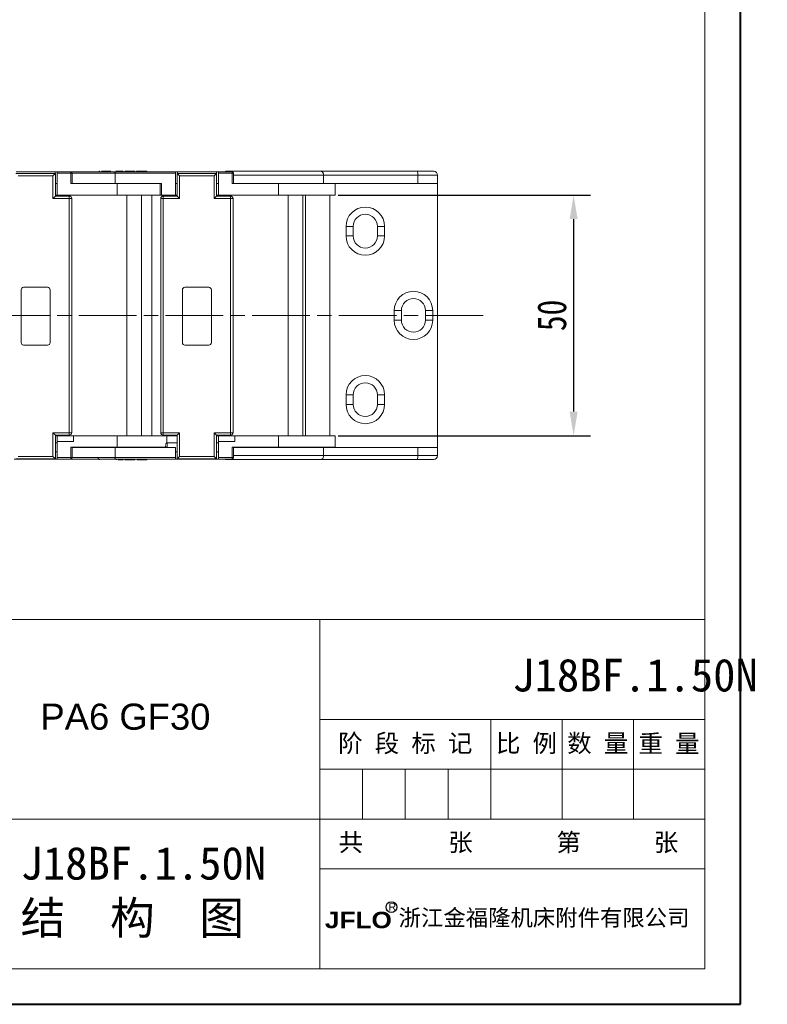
# Model space of a CAD drawing. Header units: millimetres. Extents: x 2934 to 3561, y -490 to -50.
# Tile 12 of 29: x 3406 to 3561, y -490 to -285. Entities that reach past the tile are written whole.
import ezdxf

# ---------------------------------------------------------------- set-up
doc = ezdxf.new("R2010")
doc.units = ezdxf.units.MM
for name, pattern in [('ACAD_ISO08W100', [36, 24, -3, 6, -3]), ('CENTER', [0.6, 0.375, -0.075, 0.075, -0.075]), ('CENTER2', [28.575, 19.05, -3.175, 3.175, -3.175])]:
    doc.linetypes.add(name, pattern=pattern)
for name, color, linetype, lineweight in [('中心线', 1, 'CENTER', 25), ('标注', 1, 'Continuous', 13), ('标注线', 7, 'Continuous', 15)]:
    doc.layers.add(name, color=color, linetype=linetype, lineweight=lineweight)
doc.styles.get("Standard").update_dxf_attribs({"font": '仿宋_GB2312.ttf', "width": 0.8})
doc.styles.add('样式 6', font='仿宋_GB2312.ttf')
doc.dimstyles.new('副本 ISO-25.1', dxfattribs={"dimtxt": 6, "dimasz": 5, "dimexe": 3.5, "dimexo": 0.625, "dimgap": 1.5, "dimtad": 1, "dimdsep": 46, "dimtxsty": 'Standard', "dimcen": 2.5, "dimadec": 0, "dimazin": 0, "dimtfac": 1, "dimtmove": 0, "dimatfit": 3, "dimfxl": 0, "dimarcsym": 0})

# ---------------------------------------------------------------- blocks, each defined once
blk = doc.blocks.new('*D363')
at = {"color": 0, "lineweight": -2}
for p, q in [((3471.81, -321.56), (3524.2, -321.56)), ((3520.7, -326.56), (3520.7, -366.56)), ((3471.81, -371.56), (3524.2, -371.56))]:
    blk.add_line(p, q, dxfattribs=at)
at = {"color": 0, "lineweight": 9}
for points in [[(3519.86, -326.56), (3521.53, -326.56), (3520.7, -321.56)], [(3519.86, -366.56), (3521.53, -366.56), (3520.7, -371.56)]]:
    blk.add_solid(points, dxfattribs=at)
at = {"layer": 'Defpoints', "color": 0, "lineweight": 9}
for p in [(3471.18, -321.56), (3471.18, -371.56), (3520.7, -371.56)]:
    blk.add_point(p, dxfattribs=at)
at = {"color": 0, "lineweight": 9, "insert": (3516.2, -346.56), "char_height": 6, "attachment_point": 5, "rotation": 90}
blk.add_mtext('50', dxfattribs=at)

msp = doc.modelspace()

# ---------------------------------------------------------------- linework, layer by layer
at = {"color": 7, "lineweight": 40}
for p, q in [((3555.317, -489.71), (3555.317, -50.033)), ((2933.552, -489.71), (3555.317, -489.71))]:
    msp.add_line(p, q, dxfattribs=at)
at = {"color": 7, "lineweight": 13}
for p, q in [((3547.915, -482.308), (3547.915, -57.435)), ((3216.284, -409.769), (3547.915, -409.769)), ((3281.444, -482.308), (3547.915, -482.308))]:
    msp.add_line(p, q, dxfattribs=at)
at = {"color": 7, "linetype": 'Continuous', "lineweight": 15}
for p, q in [((3404.863, -317.076), (3413.062, -317.076)), ((3404.922, -316.707), (3413.005, -316.707)), ((3412.562, -317.576), (3413.062, -317.076)), ((3413.005, -316.707), (3413.005, -317.076)), ((3413.005, -316.707), (3413.434, -316.707)), ((3413.062, -321.776), (3413.062, -317.076)), ((3413.434, -316.707), (3416.285, -316.707)), ((3413.434, -316.707), (3413.434, -317.01)), ((3413.434, -321.556), (3413.434, -317.01)), ((3413.434, -317.01), (3416.285, -317.01)), ((3416.285, -317.01), (3416.285, -316.707)), ((3425.417, -316.707), (3416.285, -316.707)), ((3416.285, -317.01), (3416.285, -319.181)), ((3416.588, -317.01), (3416.285, -317.01)), ((3425.404, -317.007), (3416.588, -317.007)), ((3416.588, -319.181), (3416.588, -317.01)), ((3425.48, -317.009), (3425.404, -317.007)), ((3425.426, -316.708), (3425.412, -316.727)), ((3425.417, -316.707), (3425.491, -316.707)), ((3425.497, -317.01), (3425.486, -317.01)), ((3425.486, -319.131), (3425.486, -317.01)), ((3425.491, -316.707), (3425.491, -316.898)), ((3425.491, -316.707), (3437.993, -316.707)), ((3425.491, -316.898), (3425.497, -317.01)), ((3425.497, -317.01), (3437.993, -317.01)), ((3425.497, -319.131), (3425.497, -317.01)), ((3425.617, -316.555), (3426.783, -316.555)), ((3425.935, -316.606), (3425.731, -316.606)), ((3426.455, -316.707), (3425.935, -316.606)), ((3426.783, -316.707), (3426.783, -316.555)), ((3426.783, -316.555), (3427.159, -316.555)), ((3427.159, -316.555), (3427.159, -316.707)), ((3427.544, -316.555), (3427.544, -316.707)), ((3427.544, -316.555), (3429.598, -316.555)), ((3429.598, -316.707), (3429.598, -316.555)), ((3429.907, -316.555), (3429.907, -316.707)), ((3430.201, -316.707), (3430.201, -316.555)), ((3432.094, -316.707), (3432.094, -316.555)), ((3437.993, -317.01), (3437.993, -316.707)), ((3437.993, -316.707), (3438.422, -316.707)), ((3437.993, -317.01), (3437.993, -321.556)), ((3438.863, -317.576), (3438.363, -317.076)), ((3438.363, -317.076), (3438.363, -321.776)), ((3438.363, -317.076), (3446.562, -317.076)), ((3438.422, -317.076), (3438.422, -316.707)), ((3438.422, -316.707), (3446.505, -316.707)), ((3446.062, -317.576), (3446.562, -317.076)), ((3446.505, -316.707), (3446.505, -317.076)), ((3446.505, -316.707), (3446.934, -316.707)), ((3446.562, -321.776), (3446.562, -317.076)), ((3446.934, -316.707), (3449.785, -316.707)), ((3446.934, -316.707), (3446.934, -317.01)), ((3446.934, -317.01), (3449.785, -317.01)), ((3446.934, -321.556), (3446.934, -317.01)), ((3468.293, -316.62), (3448.493, -316.62)), ((3449.785, -317.01), (3449.785, -316.707)), ((3449.785, -317.01), (3449.785, -319.181)), ((3450.088, -317.01), (3449.785, -317.01)), ((3450.088, -319.181), (3450.088, -317.01)), ((3488.173, -316.62), (3468.293, -316.62)), ((3405.363, -317.576), (3412.562, -317.576)), ((3412.562, -317.576), (3412.562, -322.276)), ((3413.434, -319.131), (3413.062, -319.131)), ((3416.588, -319.131), (3425.486, -319.131)), ((3420.368, -319.131), (3420.368, -319.181)), ((3420.64, -319.181), (3420.64, -319.131)), ((3421.968, -319.131), (3421.968, -319.181)), ((3425.486, -319.131), (3425.497, -319.131)), ((3425.497, -319.131), (3435.142, -319.131)), ((3429.902, -319.181), (3429.902, -319.131)), ((3434.839, -319.131), (3434.839, -321.556)), ((3435.142, -321.556), (3435.142, -319.131)), ((3438.363, -319.131), (3437.993, -319.131)), ((3438.863, -322.276), (3438.863, -317.576)), ((3438.863, -317.576), (3446.062, -317.576)), ((3446.062, -317.576), (3446.062, -322.276)), ((3446.934, -319.131), (3446.562, -319.131)), ((3468.748, -317.42), (3450.088, -317.42)), ((3468.748, -319.131), (3450.088, -319.131)), ((3453.868, -319.131), (3453.868, -319.181)), ((3454.14, -319.181), (3454.14, -319.131)), ((3455.468, -319.131), (3455.468, -319.181)), ((3463.402, -319.181), (3463.402, -319.131)), ((3465.01, -319.181), (3465.01, -319.131)), ((3468.748, -319.131), (3468.748, -317.42)), ((3488.326, -317.42), (3468.748, -317.42)), ((3488.326, -319.131), (3468.748, -319.131)), ((3470.033, -319.131), (3470.033, -319.181)), ((3488.326, -317.42), (3488.326, -319.131)), ((3492.433, -317.42), (3488.326, -317.42)), ((3492.433, -319.131), (3488.326, -319.131)), ((3492.433, -319.131), (3492.433, -317.42)), ((3492.433, -319.131), (3492.433, -373.981)), ((3416.285, -319.181), (3425.935, -319.181)), ((3425.935, -319.181), (3425.935, -321.556)), ((3425.935, -319.181), (3434.839, -319.181)), ((3449.785, -319.181), (3459.435, -319.181)), ((3459.435, -319.181), (3459.435, -321.556)), ((3459.435, -319.181), (3471.185, -319.181)), ((3471.185, -321.556), (3471.185, -319.181)), ((3413.062, -321.776), (3412.562, -322.276)), ((3412.562, -322.276), (3415.963, -322.276)), ((3413.434, -321.556), (3413.062, -321.556)), ((3415.963, -321.776), (3413.062, -321.776)), ((3425.935, -321.556), (3413.434, -321.556)), ((3415.963, -322.276), (3415.963, -321.776)), ((3415.963, -322.276), (3415.963, -370.932)), ((3416.463, -322.276), (3415.963, -322.276)), ((3416.463, -322.276), (3416.463, -370.932)), ((3425.935, -321.556), (3434.839, -321.556)), ((3427.938, -321.556), (3427.938, -371.556)), ((3430.951, -371.556), (3430.951, -321.556)), ((3433.092, -321.556), (3433.092, -371.556)), ((3435.142, -321.556), (3434.839, -321.556)), ((3434.963, -370.932), (3434.963, -322.276)), ((3435.463, -322.276), (3434.963, -322.276)), ((3437.993, -321.556), (3435.142, -321.556)), ((3435.463, -321.776), (3435.463, -322.276)), ((3438.363, -321.776), (3435.463, -321.776)), ((3435.463, -370.932), (3435.463, -322.276)), ((3435.463, -322.276), (3438.863, -322.276)), ((3438.363, -321.556), (3437.993, -321.556)), ((3438.863, -322.276), (3438.363, -321.776)), ((3446.562, -321.776), (3446.062, -322.276)), ((3446.062, -322.276), (3449.463, -322.276)), ((3446.934, -321.556), (3446.562, -321.556)), ((3449.463, -321.776), (3446.562, -321.776)), ((3459.435, -321.556), (3446.934, -321.556)), ((3449.463, -322.276), (3449.463, -321.776)), ((3449.463, -322.276), (3449.463, -370.932)), ((3449.963, -322.276), (3449.463, -322.276)), ((3449.963, -322.276), (3449.963, -370.932)), ((3459.435, -321.556), (3471.185, -321.556)), ((3461.438, -321.556), (3461.438, -371.556)), ((3464.451, -371.556), (3464.451, -321.556)), ((3465.01, -371.556), (3465.01, -321.556)), ((3470.033, -321.556), (3470.033, -371.556)), ((3473.433, -330.056), (3473.433, -328.056)), ((3474.933, -328.056), (3473.433, -328.056)), ((3474.933, -330.056), (3474.933, -328.056)), ((3479.933, -328.056), (3479.933, -330.056)), ((3481.433, -328.056), (3479.933, -328.056)), ((3481.433, -328.056), (3481.433, -330.056)), ((3473.433, -330.056), (3474.933, -330.056)), ((3479.933, -330.056), (3481.433, -330.056)), ((3405.963, -341.226), (3405.963, -352.226)), ((3411.463, -340.726), (3406.463, -340.726)), ((3411.963, -352.226), (3411.963, -341.226)), ((3439.463, -341.226), (3439.463, -352.226)), ((3444.963, -340.726), (3439.963, -340.726)), ((3445.463, -352.226), (3445.463, -341.226)), ((3483.433, -347.556), (3483.433, -345.556)), ((3484.933, -345.556), (3483.433, -345.556)), ((3484.933, -347.556), (3484.933, -345.556)), ((3489.933, -345.556), (3489.933, -347.556)), ((3491.433, -345.556), (3489.933, -345.556)), ((3491.433, -345.556), (3491.433, -347.556)), ((3483.433, -347.556), (3484.933, -347.556)), ((3489.933, -347.556), (3491.433, -347.556)), ((3406.463, -352.726), (3411.463, -352.726)), ((3439.963, -352.726), (3444.963, -352.726)), ((3473.433, -365.056), (3473.433, -363.056)), ((3474.933, -363.056), (3473.433, -363.056)), ((3474.933, -365.056), (3474.933, -363.056)), ((3481.433, -363.056), (3479.933, -363.056)), ((3479.933, -363.056), (3479.933, -365.056)), ((3481.433, -363.056), (3481.433, -365.056)), ((3473.433, -365.056), (3474.933, -365.056)), ((3479.933, -365.056), (3481.433, -365.056)), ((3415.963, -370.932), (3412.563, -370.932)), ((3412.563, -370.932), (3412.563, -375.876)), ((3413.063, -371.432), (3412.563, -370.932)), ((3413.063, -371.432), (3415.963, -371.432)), ((3413.063, -376.376), (3413.063, -371.432)), ((3413.063, -371.556), (3413.434, -371.556)), ((3413.434, -371.556), (3416.844, -371.556)), ((3413.434, -372.769), (3413.434, -371.556)), ((3415.963, -370.932), (3416.463, -370.932)), ((3415.963, -371.432), (3415.963, -370.932)), ((3416.844, -372.769), (3416.844, -371.556)), ((3416.844, -371.556), (3425.935, -371.556)), ((3425.935, -371.556), (3425.935, -373.931)), ((3436.197, -371.556), (3425.935, -371.556)), ((3434.963, -370.932), (3435.463, -370.932)), ((3438.863, -370.932), (3435.463, -370.932)), ((3435.463, -370.932), (3435.463, -371.432)), ((3435.463, -371.432), (3438.363, -371.432)), ((3436.197, -373.082), (3436.197, -371.556)), ((3436.197, -371.556), (3438.363, -371.556)), ((3438.363, -371.432), (3438.863, -370.932)), ((3438.363, -371.432), (3438.363, -376.376)), ((3438.863, -375.876), (3438.863, -370.932)), ((3449.463, -370.932), (3446.063, -370.932)), ((3446.063, -370.932), (3446.063, -375.876)), ((3446.563, -371.432), (3446.063, -370.932)), ((3446.563, -371.432), (3449.463, -371.432)), ((3446.563, -376.376), (3446.563, -371.432)), ((3446.563, -371.556), (3446.934, -371.556)), ((3446.934, -371.556), (3450.344, -371.556)), ((3446.934, -372.769), (3446.934, -371.556)), ((3449.463, -370.932), (3449.963, -370.932)), ((3449.463, -371.432), (3449.463, -370.932)), ((3450.344, -372.769), (3450.344, -371.556)), ((3450.344, -371.556), (3459.435, -371.556)), ((3459.435, -371.556), (3459.435, -373.931)), ((3471.185, -371.556), (3459.435, -371.556)), ((3471.185, -373.931), (3471.185, -371.556)), ((3413.434, -373.072), (3413.063, -373.072)), ((3413.434, -372.769), (3416.844, -372.769)), ((3413.434, -376.103), (3413.434, -372.769)), ((3425.935, -373.931), (3416.285, -373.931)), ((3416.285, -373.931), (3416.285, -376.103)), ((3416.588, -376.103), (3416.588, -373.931)), ((3425.486, -373.981), (3416.588, -373.981)), ((3420.368, -373.931), (3420.368, -373.981)), ((3420.64, -373.981), (3420.64, -373.931)), ((3421.968, -373.931), (3421.968, -373.981)), ((3425.491, -376.103), (3425.491, -373.981)), ((3437.993, -373.981), (3425.497, -373.981)), ((3425.935, -373.931), (3436.197, -373.931)), ((3429.902, -373.981), (3429.902, -373.931)), ((3438.363, -373.072), (3436.275, -373.072)), ((3437.993, -373.981), (3437.993, -376.103)), ((3446.934, -373.072), (3446.563, -373.072)), ((3446.934, -372.769), (3450.344, -372.769)), ((3446.934, -376.103), (3446.934, -372.769)), ((3459.435, -373.931), (3449.785, -373.931)), ((3449.785, -373.931), (3449.785, -376.103)), ((3450.088, -376.103), (3450.088, -373.931)), ((3450.088, -373.981), (3468.748, -373.981)), ((3453.868, -373.931), (3453.868, -373.981)), ((3454.14, -373.981), (3454.14, -373.931)), ((3455.468, -373.931), (3455.468, -373.981)), ((3459.435, -373.931), (3471.185, -373.931)), ((3463.402, -373.981), (3463.402, -373.931)), ((3465.01, -373.981), (3465.01, -373.931)), ((3468.748, -373.981), (3468.748, -375.692)), ((3468.748, -373.981), (3488.326, -373.981)), ((3470.033, -373.931), (3470.033, -373.981)), ((3488.326, -373.981), (3488.326, -375.692)), ((3488.326, -373.981), (3492.433, -373.981)), ((3492.433, -373.981), (3492.433, -375.692)), ((3413.434, -376.406), (3404.493, -376.406)), ((3404.863, -376.376), (3413.063, -376.376)), ((3412.563, -375.876), (3405.363, -375.876)), ((3413.063, -376.376), (3412.563, -375.876)), ((3413.063, -374.89), (3413.434, -374.89)), ((3416.285, -376.103), (3413.434, -376.103)), ((3413.434, -376.103), (3413.434, -376.406)), ((3416.285, -376.406), (3413.434, -376.406)), ((3416.285, -376.406), (3416.285, -376.103)), ((3416.285, -376.103), (3416.588, -376.103)), ((3416.588, -376.106), (3425.404, -376.106)), ((3425.404, -376.106), (3425.489, -376.103)), ((3425.412, -376.385), (3425.427, -376.404)), ((3425.491, -376.406), (3425.417, -376.406)), ((3437.993, -376.103), (3425.489, -376.103)), ((3425.491, -376.406), (3425.491, -376.215)), ((3437.993, -376.406), (3425.491, -376.406)), ((3425.935, -376.507), (3426.455, -376.406)), ((3427.137, -376.557), (3427.137, -376.406)), ((3427.521, -376.557), (3427.521, -376.406)), ((3427.897, -376.406), (3427.897, -376.557)), ((3429.063, -376.557), (3429.063, -376.406)), ((3429.595, -376.557), (3429.595, -376.406)), ((3430.072, -376.406), (3430.072, -376.557)), ((3432.034, -376.557), (3432.034, -376.406)), ((3437.993, -374.89), (3438.363, -374.89)), ((3437.993, -376.406), (3437.993, -376.103)), ((3446.934, -376.406), (3437.993, -376.406)), ((3438.363, -376.376), (3438.863, -375.876)), ((3438.363, -376.376), (3446.563, -376.376)), ((3446.063, -375.876), (3438.863, -375.876)), ((3446.563, -376.376), (3446.063, -375.876)), ((3446.563, -374.89), (3446.934, -374.89)), ((3449.785, -376.103), (3446.934, -376.103)), ((3446.934, -376.103), (3446.934, -376.406)), ((3449.785, -376.406), (3446.934, -376.406)), ((3449.785, -376.406), (3449.785, -376.103)), ((3449.785, -376.103), (3450.088, -376.103)), ((3450.088, -375.692), (3468.748, -375.692)), ((3468.748, -375.692), (3488.326, -375.692)), ((3488.326, -375.692), (3492.433, -375.692)), ((3425.622, -376.507), (3425.935, -376.507)), ((3427.137, -376.557), (3426.092, -376.557)), ((3427.521, -376.557), (3427.897, -376.557)), ((3429.063, -376.557), (3427.897, -376.557)), ((3429.595, -376.557), (3429.063, -376.557)), ((3448.493, -376.492), (3459.435, -376.492)), ((3468.293, -376.492), (3488.173, -376.492))]:
    msp.add_line(p, q, dxfattribs=at)
at = {"color": 7, "lineweight": 15}
for p, q in [((3467.974, -482.308), (3467.974, -409.769)), ((3467.974, -430.495), (3547.915, -430.495)), ((3503.503, -451.22), (3503.503, -430.495)), ((3518.307, -451.22), (3518.307, -430.495)), ((3533.111, -451.22), (3533.111, -430.495)), ((3467.974, -440.857), (3547.915, -440.857)), ((3476.856, -451.22), (3476.856, -440.857)), ((3485.738, -451.22), (3485.738, -440.857)), ((3494.621, -451.22), (3494.621, -440.857)), ((3281.444, -451.22), (3457.611, -451.22)), ((3457.611, -451.22), (3547.915, -451.22)), ((3467.974, -461.583), (3547.915, -461.583))]:
    msp.add_line(p, q, dxfattribs=at)
at = {"color": 7, "linetype": 'Continuous', "lineweight": 15, "flags": 128}
msp.add_lwpolyline([(3436.275, -373.072), (3436.275, -373.141), (3436.275, -373.338), (3436.275, -373.633), (3436.275, -373.981)], dxfattribs=at)
at = {"color": 7, "linetype": 'Continuous', "lineweight": 15}
for centre, radius, start, end in [((3416.285, -317.01), 0.303, 360, 90), ((3432.749, -317.714), 7.303, 173.58426, 174.45965), ((3448.493, -317.42), 0.8, 90, 115.96575), ((3449.785, -317.01), 0.303, 0, 90), ((3487.16, -317.227), 1.181, 350.60705, 30.93984), ((3491.633, -317.42), 0.8, 0, 90), ((3415.963, -322.276), 0.5, 360, 90), ((3435.463, -322.276), 0.5, 90, 180), ((3449.463, -322.276), 0.5, 360, 90), ((3477.433, -328.056), 4, 360, 180), ((3477.433, -328.056), 2.5, 0, 180), ((3477.433, -330.056), 4, 180, 360), ((3477.433, -330.056), 2.5, 180, 0), ((3406.463, -341.226), 0.5, 90, 180), ((3411.463, -341.226), 0.5, 0, 90), ((3439.963, -341.226), 0.5, 90, 180), ((3444.963, -341.226), 0.5, 0, 90), ((3487.433, -345.556), 4, 360, 180), ((3487.433, -345.556), 2.5, 0, 180), ((3487.433, -347.556), 4, 180, 360), ((3487.433, -347.556), 2.5, 180, 0), ((3406.463, -352.226), 0.5, 180, 270), ((3411.463, -352.226), 0.5, 270, 0), ((3439.963, -352.226), 0.5, 180, 270), ((3444.963, -352.226), 0.5, 270, 0), ((3477.433, -363.056), 4, 360, 180), ((3477.433, -363.056), 2.5, 0, 180), ((3477.433, -365.056), 4, 180, 360), ((3477.433, -365.056), 2.5, 180, 0), ((3415.963, -370.932), 0.5, 270, 360), ((3435.463, -370.932), 0.5, 180, 270), ((3449.463, -370.932), 0.5, 270, 360), ((3436.275, -373.375), 0.303, 89.99942, 180), ((3416.285, -376.103), 0.303, 270, 0), ((3448.493, -375.692), 0.8, 243.11196, 270), ((3449.785, -376.103), 0.303, 270, 0), ((3487.16, -375.885), 1.181, 329.06016, 9.39295), ((3491.633, -375.692), 0.8, 270, 0)]:
    msp.add_arc(centre, radius, start, end, dxfattribs=at)
for points, knots in [([(3422.272, -316.606), (3422.248, -316.607), (3422.204, -316.61), (3422.137, -316.635), (3422.083, -316.665), (3422.059, -316.697), (3422.051, -316.707)], [0, 0, 0, 0, 0.2816795, 0.5233129, 0.8524662, 1, 1, 1, 1]), ([(3422.647, -316.555), (3422.645, -316.555), (3422.64, -316.555), (3422.69, -316.555), (3422.819, -316.555), (3423.026, -316.555), (3423.349, -316.555), (3423.746, -316.555), (3424.107, -316.555), (3424.355, -316.555), (3424.517, -316.555), (3424.593, -316.555), (3424.611, -316.555), (3424.606, -316.555), (3424.61, -316.555), (3424.609, -316.555), (3424.608, -316.555)], [0, 0, 0, 0, 0.0609658, 0.1225554, 0.1669432, 0.2113739, 0.2788702, 0.3732011, 0.4466314, 0.4991848, 0.5440103, 0.5992543, 0.6439555, 0.6892613, 0.7798958, 1, 1, 1, 1]), ([(3425.491, -316.898), (3425.489, -316.875), (3425.484, -316.836), (3425.471, -316.783), (3425.455, -316.74), (3425.436, -316.711), (3425.423, -316.708), (3425.417, -316.707)], [0, 0, 0, 0, 0.201, 0.3493569, 0.5906876, 0.8011402, 1, 1, 1, 1]), ([(3429.929, -316.555), (3429.926, -316.555), (3429.921, -316.555), (3430.033, -316.555), (3430.155, -316.555), (3430.201, -316.555)], [0, 0, 0, 0, 0.4517384, 0.7917478, 1, 1, 1, 1]), ([(3430.201, -316.555), (3430.278, -316.555), (3430.432, -316.555), (3430.786, -316.555), (3431.167, -316.555), (3431.545, -316.555), (3431.815, -316.555), (3431.969, -316.555), (3432.046, -316.555), (3432.09, -316.555), (3432.1, -316.555), (3432.068, -316.555), (3431.98, -316.555), (3431.857, -316.555), (3431.809, -316.555)], [0, 0, 0, 0, 0.0777255, 0.155352, 0.2765945, 0.3622698, 0.4485218, 0.5255911, 0.5864532, 0.6488305, 0.7458294, 0.8445582, 0.9391331, 1, 1, 1, 1]), ([(3468.748, -317.42), (3468.744, -317.334), (3468.735, -317.163), (3468.665, -316.934), (3468.56, -316.752), (3468.432, -316.644), (3468.338, -316.62), (3468.294, -316.62), (3468.293, -316.62)], [0, 0, 0, 0, 0.1970567, 0.3939229, 0.5960781, 0.810749, 0.9947233, 1, 1, 1, 1]), ([(3491.633, -316.62), (3491.587, -316.62), (3491.492, -316.62), (3490.977, -316.62), (3490.649, -316.62), (3490.627, -316.62), (3490.301, -316.62), (3489.724, -316.62), (3489.072, -316.62), (3488.738, -316.62), (3488.511, -316.62), (3488.29, -316.62), (3488.173, -316.62)], [0, 0, 0, 0, 0.2421182, 0.4993814, 0.5000438, 0.5047453, 0.5173469, 0.7569096, 0.8783771, 0.8845373, 0.9389711, 1, 1, 1, 1]), ([(3435.972, -373.566), (3435.972, -373.592), (3435.972, -373.65), (3435.972, -373.788), (3435.972, -373.905), (3435.972, -373.981)], [0, 0, 0, 0, 0.2329614, 0.5028625, 1, 1, 1, 1]), ([(3425.417, -376.406), (3424.342, -376.406), (3422.146, -376.406), (3419.208, -376.406), (3417.232, -376.406), (3416.577, -376.406), (3416.45, -376.406)], [0, 0, 0, 0, 0.2995717, 0.612023, 0.9244743, 1, 1, 1, 1]), ([(3421.968, -376.204), (3421.97, -376.227), (3421.973, -376.271), (3421.997, -376.339), (3422.042, -376.41), (3422.111, -376.466), (3422.192, -376.5), (3422.244, -376.505), (3422.272, -376.507)], [0, 0, 0, 0, 0.1487779, 0.2764002, 0.4502453, 0.6721092, 0.8266342, 1, 1, 1, 1]), ([(3425.491, -376.215), (3425.489, -376.237), (3425.484, -376.276), (3425.471, -376.329), (3425.455, -376.372), (3425.436, -376.401), (3425.423, -376.404), (3425.417, -376.406)], [0, 0, 0, 0, 0.2009574, 0.3493582, 0.5907169, 0.8011555, 1, 1, 1, 1]), ([(3425.489, -376.103), (3425.488, -376.119), (3425.485, -376.157), (3425.489, -376.194), (3425.491, -376.215)], [0, 0, 0, 0, 0.4175448, 1, 1, 1, 1]), ([(3468.748, -375.692), (3468.744, -375.778), (3468.735, -375.949), (3468.665, -376.178), (3468.56, -376.36), (3468.432, -376.468), (3468.338, -376.492), (3468.294, -376.492), (3468.293, -376.492)], [0, 0, 0, 0, 0.1970567, 0.3939229, 0.5960781, 0.810749, 0.9947233, 1, 1, 1, 1]), ([(3432.034, -376.557), (3432.036, -376.557), (3432.04, -376.557), (3431.991, -376.557), (3431.861, -376.557), (3431.655, -376.557), (3431.331, -376.557), (3430.934, -376.557), (3430.573, -376.557), (3430.326, -376.557), (3430.163, -376.557), (3430.088, -376.557), (3430.069, -376.557), (3430.074, -376.557), (3430.071, -376.557), (3430.072, -376.557), (3430.072, -376.557)], [0, 0, 0, 0, 0.0609658, 0.1225554, 0.1669432, 0.2113739, 0.2788702, 0.3732011, 0.4466314, 0.4991848, 0.5440103, 0.5992543, 0.6439555, 0.6892613, 0.7798958, 1, 1, 1, 1]), ([(3459.435, -376.492), (3460.284, -376.492), (3461.135, -376.492), (3461.976, -376.492), (3462.035, -376.492), (3462.877, -376.492), (3463.692, -376.492), (3464.469, -376.492), (3465.241, -376.492), (3465.968, -376.492), (3466.626, -376.492), (3466.944, -376.492), (3467.55, -376.492), (3468.032, -376.492), (3468.293, -376.492)], [0, 0, 0, 0, 0.2463236, 0.2469718, 0.2515769, 0.2639245, 0.4997749, 0.5018585, 0.5181614, 0.753231, 0.7552683, 0.7711337, 0.8766154, 1, 1, 1, 1]), ([(3488.173, -376.492), (3488.632, -376.492), (3489.577, -376.492), (3490.338, -376.492), (3490.664, -376.492), (3490.686, -376.492), (3491, -376.492), (3491.358, -376.492), (3491.537, -376.492), (3491.595, -376.492), (3491.625, -376.492), (3491.63, -376.492), (3491.633, -376.492)], [0, 0, 0, 0, 0.2421182, 0.49938137, 0.5000438, 0.50474526, 0.51734687, 0.75690963, 0.87837707, 0.88453728, 0.93897109, 1, 1, 1, 1])]:
    msp.add_open_spline(points, degree=3, knots=knots, dxfattribs=at)
for points in [[(3425.404, -317.007), (3425.404, -316.967), (3425.404, -316.889), (3425.407, -316.79), (3425.412, -316.72), (3425.415, -316.711), (3425.417, -316.707)], [(3425.417, -376.406), (3425.415, -376.401), (3425.412, -376.392), (3425.407, -376.323), (3425.404, -376.224), (3425.404, -376.145), (3425.404, -376.106)]]:
    msp.add_open_spline(points, degree=3, dxfattribs=at)
at = {"layer": '中心线', "linetype": 'ACAD_ISO08W100', "lineweight": 13, "ltscale": 0.5}
msp.add_line((3501.94, -346.556), (3095.885, -346.556), dxfattribs=at)
at = {"layer": '标注', "color": 7, "lineweight": 30}
msp.add_circle((3482.852, -469.509), 1.114, dxfattribs=at)

# ---------------------------------------------------------------- texts
at = {"color": 7, "insert": (3507.956, -417.89), "char_height": 6.81383, "attachment_point": 1, "style": '样式 6'}
msp.add_mtext('J18BF.1.50N', dxfattribs=at)
at = {"attachment_point": 1, "style": '样式 6'}
for s, insert, char_height in [('{\\fArial|b0|i0|c0|p32;PA6 GF30\\f楷体_GB2312|b0|i0|c134|p49;  }', (3409.96, -427.233), 5.41454), ('{\\C7;J18BF.1.50N\\P}结  构  图', (3405.847, -456.986), 6.81383)]:
    msp.add_mtext(s, dxfattribs=dict(at, insert=insert, char_height=char_height))
at = {"color": 7, "linetype": 'CENTER2', "lineweight": 18, "char_height": 3.71663, "width": 40.1505, "attachment_point": 1, "style": '样式 6'}
for s, insert in [('{\\fSimSun|b0|i0|c134|p2;  共       张}', (3466.843, -454.184)), ('{\\fSimSun|b0|i0|c134|p2;  第      张}', (3512.061, -454.184))]:
    msp.add_mtext(s, dxfattribs=dict(at, insert=insert))
at = {"layer": '标注', "color": 7, "lineweight": 9, "attachment_point": 1, "style": '样式 6'}
for s, insert, char_height, width in [('{\\fArial Black|b0|i0|c0|p34;JFLO}', (3469.035, -470.486), 3.40587, 33.44617), ('{\\fArial|b0|i0|c0|p32;R}', (3482.282, -468.706), 1.52583, 1.08878), ('{\\fSimHei|b0|i0|c134|p2;浙江金福隆机床附件有限公司}', (3484.353, -470.002), 3.40587, 64.15814)]:
    msp.add_mtext(s, dxfattribs=dict(at, insert=insert, char_height=char_height, width=width))
at = {"layer": '标注线', "color": 7, "lineweight": 18, "char_height": 3.7166, "attachment_point": 5, "style": '样式 6'}
for s, insert, width in [('阶 段 标 记', (3485.738, -435.676), 35.52945), ('比 例', (3510.905, -435.676), 14.80394), ('数 量', (3525.709, -435.676), 14.80394), ('重 量', (3540.513, -435.676), 14.80394)]:
    msp.add_mtext(s, dxfattribs=dict(at, insert=insert, width=width))

# ---------------------------------------------------------------- dimensions: what is measured, and where the dimension line sits
at = {"color": 5, "lineweight": 9}
dim = msp.add_linear_dim(base=(3520.695, -371.556), p1=(3471.185, -321.556), p2=(3471.185, -371.556), angle=90, dimstyle='副本 ISO-25.1', dxfattribs=at)
dim.commit()
dim.dimension.update_dxf_attribs({"geometry": '*D363', "text_midpoint": (3516.195, -346.556)})

doc.saveas('drawing.dxf')
